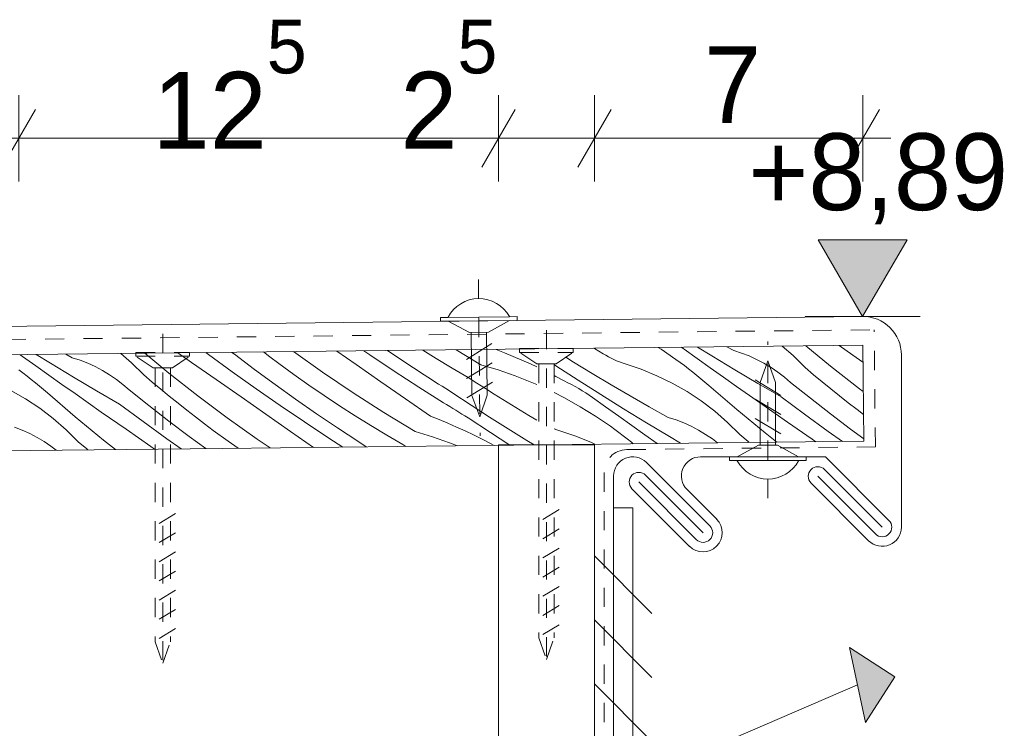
# Model space of a CAD drawing. Extents: x -109972 to -86652, y 98618 to 122888.
# Tile 36 of 74: x -92442 to -92185, y 105479 to 105664. Entities that reach past the tile are written whole.
import ezdxf

# ---------------------------------------------------------------- set-up
doc = ezdxf.new("R2010")
doc.units = 0
doc.header["$MEASUREMENT"] = 0
doc.linetypes.add('Dashed', pattern=[56.444445, 28.222222, -28.222222])
doc.linetypes.add('Hidden Line', pattern=[10, 5, -5])
for name, color, linetype, lineweight in [('Arch konstrukcja dachu_Nr_Pióra__21', 7, 'Continuous', 13), ('Arch wymiary_Nr_Pióra__21', 7, 'Continuous', 13), ('INWENT.ŚCIANY_Nr_Pióra__21', 7, 'Continuous', 13), ('INWENT.ŚCIANY_Nr_Pióra__46', 5, 'Continuous', 13)]:
    doc.layers.add(name, color=color, linetype=linetype, lineweight=lineweight)
for name, color, linetype, lineweight, true_color in [('Arch stropy_Nr_Pióra__3', 7, 'Continuous', 18, 0xff6600), ('Arch wykończenie_Nr_Pióra__14', 7, 'Continuous', 18, 0xbd8b17), ('arch wypelnienia_Nr_Pióra__104', 7, 'Continuous', 13, 0x876532), ('INWENT.ŚCIANY_Nr_Pióra__66', 7, 'Continuous', 15, 0x0404ff)]:
    doc.layers.add(name, color=color, linetype=linetype, lineweight=lineweight, true_color=true_color)
doc.layers.add('Arch wymiary', color=7, linetype='Continuous')
doc.layers.add('INWENT.ŚCIANY', color=7, linetype='Continuous')
doc.styles.add('GENERATED_STYLE_2', font='txt')
doc.styles.add('GENERATED_STYLE_3', font='txt')
doc.dimstyles.new('GENERATED_STYLE__3', dxfattribs={"dimtxt": 20, "dimasz": 11.4, "dimexe": 0.18, "dimexo": 0, "dimgap": 0.09, "dimtad": 1, "dimdec": 0, "dimlfac": 0.1, "dimzin": 0, "dimdsep": 46, "dimtxsty": 'GENERATED_STYLE_2', "dimblk": 'ARROWHEAD_2', "dimblk1": 'ARROWHEAD_2', "dimblk2": 'ARROWHEAD_2', "dimcen": 0.09, "dimclrd": 7, "dimclre": 7, "dimclrt": 7, "dimazin": 0, "dimtfac": 1, "dimtdec": 4, "dimtmove": 0, "dimatfit": 3, "dimfxl": 0, "dimtolj": 1, "dimtzin": 0, "dimarcsym": 0})
doc.dimstyles.new('GENERATED_STYLE__4', dxfattribs={"dimtxt": 20, "dimasz": 11.4, "dimexe": 0.18, "dimexo": 0, "dimgap": 0.09, "dimtad": 1, "dimtih": 1, "dimtoh": 1, "dimdec": 0, "dimlfac": 0.1, "dimzin": 0, "dimdsep": 46, "dimtxsty": 'GENERATED_STYLE_2', "dimblk": 'ARROWHEAD_2', "dimblk1": 'ARROWHEAD_2', "dimblk2": 'ARROWHEAD_2', "dimcen": 0.09, "dimclrd": 7, "dimclre": 7, "dimclrt": 7, "dimazin": 0, "dimtfac": 1, "dimtdec": 4, "dimtmove": 0, "dimatfit": 3, "dimfxl": 0, "dimtolj": 1, "dimtzin": 0, "dimarcsym": 0})

# ---------------------------------------------------------------- blocks, each defined once
blk = doc.blocks.new('*X46')
at = {"layer": 'arch wypelnienia_Nr_Pióra__104', "linetype": 'Continuous'}
for p, q in [((-92440.95, 105575.88), (-92441.63, 105576.36)), ((-92433.72, 105574.15), (-92437.4, 105576.41)), ((-92428.04, 105575.58), (-92429.7, 105576.5)), ((-92412.56, 105574.25), (-92415.33, 105576.66)), ((-92402.81, 105571.52), (-92409.14, 105576.73)), ((-92396.95, 105574.37), (-92400.48, 105576.83)), ((-92392.51, 105576.38), (-92393.21, 105576.91)), ((-92386.33, 105571.91), (-92392.51, 105576.38)), ((-92385.77, 105576.49), (-92386.4, 105576.98)), ((-92380.5, 105572.51), (-92385.77, 105576.49)), ((-92376.54, 105575.82), (-92378.18, 105577.08)), ((-92362.76, 105571.8), (-92370.32, 105577.17)), ((-92354.06, 105573.82), (-92359.06, 105577.29)), ((-92350.46, 105576.3), (-92352.04, 105577.37)), ((-92344.1, 105572.08), (-92350.46, 105576.3)), ((-92341.83, 105574.73), (-92345.86, 105577.44)), ((-92333.13, 105575.34), (-92336.68, 105577.54)), ((-92321.56, 105573.75), (-92327.96, 105577.64)), ((-92317.54, 105577.76), (-92315.33, 105576.88)), ((-92315.33, 105576.88), (-92313.07, 105575.94)), ((-92313.07, 105575.94), (-92310.82, 105574.96)), ((-92437.55, 105573.46), (-92440.95, 105575.88)), ((-92434.14, 105571.04), (-92437.55, 105573.46)), ((-92427.74, 105570.55), (-92433.72, 105574.15)), ((-92426, 105574.92), (-92428.04, 105575.58)), ((-92424, 105574.14), (-92426, 105574.92)), ((-92422.05, 105573.26), (-92424, 105574.14)), ((-92409.4, 105571.14), (-92412.56, 105574.25)), ((-92390.49, 105569.87), (-92396.95, 105574.37)), ((-92374.21, 105574.09), (-92376.54, 105575.82)), ((-92370.31, 105571.24), (-92374.21, 105574.09)), ((-92347.6, 105569.33), (-92354.06, 105573.82)), ((-92336.3, 105571.11), (-92341.83, 105574.73)), ((-92328.99, 105572.86), (-92333.13, 105575.34)), ((-92321.56, 105573.75), (-92317.05, 105572.42)), ((-92310.82, 105574.96), (-92308.58, 105573.95)), ((-92308.58, 105573.95), (-92306.93, 105573.17)), ((-92440.88, 105571.62), (-92441.98, 105572.44)), ((-92439.79, 105570.79), (-92440.88, 105571.62)), ((-92438.71, 105569.94), (-92439.79, 105570.79)), ((-92430.72, 105568.63), (-92434.14, 105571.04)), ((-92420.15, 105572.26), (-92422.05, 105573.26)), ((-92418.31, 105571.16), (-92420.15, 105572.26)), ((-92416.53, 105569.95), (-92418.31, 105571.16)), ((-92407.19, 105569.25), (-92409.4, 105571.14)), ((-92395.28, 105565.63), (-92402.81, 105571.52)), ((-92380.1, 105567.49), (-92386.33, 105571.91)), ((-92375.17, 105568.6), (-92380.5, 105572.51)), ((-92366.36, 105568.45), (-92370.31, 105571.24)), ((-92354.84, 105566.45), (-92362.76, 105571.8)), ((-92337.69, 105567.94), (-92344.1, 105572.08)), ((-92335.37, 105570.51), (-92336.3, 105571.11)), ((-92324.81, 105570.44), (-92328.99, 105572.86)), ((-92317.05, 105572.42), (-92312.61, 105570.88)), ((-92312.61, 105570.88), (-92308.23, 105569.15)), ((-92437.64, 105569.08), (-92438.71, 105569.94)), ((-92436.58, 105568.2), (-92437.64, 105569.08)), ((-92435.53, 105567.31), (-92436.58, 105568.2)), ((-92427.3, 105566.23), (-92430.72, 105568.63)), ((-92421.73, 105567), (-92427.74, 105570.55)), ((-92414.83, 105568.65), (-92416.53, 105569.95)), ((-92413.2, 105567.25), (-92414.83, 105568.65)), ((-92404.97, 105567.39), (-92407.19, 105569.25)), ((-92384.03, 105565.37), (-92390.49, 105569.87)), ((-92369.8, 105564.76), (-92375.17, 105568.6)), ((-92362.38, 105565.73), (-92366.36, 105568.45)), ((-92341.13, 105564.84), (-92347.6, 105569.33)), ((-92334.43, 105569.91), (-92335.37, 105570.51)), ((-92333.49, 105569.32), (-92334.43, 105569.91)), ((-92332.55, 105568.72), (-92333.49, 105569.32)), ((-92331.62, 105568.13), (-92332.55, 105568.72)), ((-92322.58, 105568.98), (-92324.81, 105570.44)), ((-92320.34, 105567.53), (-92322.58, 105568.98)), ((-92308.23, 105569.15), (-92306.93, 105568.57)), ((-92440.19, 105564.86), (-92444.04, 105567.06)), ((-92434.49, 105566.41), (-92435.53, 105567.31)), ((-92427.25, 105560.17), (-92434.49, 105566.41)), ((-92423.88, 105563.83), (-92427.3, 105566.23)), ((-92415.69, 105563.5), (-92421.73, 105567)), ((-92408.04, 105563.12), (-92413.2, 105567.25)), ((-92402.72, 105565.55), (-92404.97, 105567.39)), ((-92373.83, 105563.15), (-92380.1, 105567.49)), ((-92358.35, 105563.06), (-92362.38, 105565.73)), ((-92346.79, 105561.29), (-92354.84, 105566.45)), ((-92331.24, 105563.86), (-92337.69, 105567.94)), ((-92330.67, 105567.54), (-92331.62, 105568.13)), ((-92329.73, 105566.95), (-92330.67, 105567.54)), ((-92328.79, 105566.37), (-92329.73, 105566.95)), ((-92324.03, 105563.2), (-92328.79, 105566.37)), ((-92318.09, 105566.11), (-92320.34, 105567.53)), ((-92315.83, 105564.69), (-92318.09, 105566.11)), ((-92436.49, 105562.41), (-92440.19, 105564.86)), ((-92420.46, 105561.44), (-92423.88, 105563.83)), ((-92409.56, 105558.95), (-92415.69, 105563.5)), ((-92402.82, 105559.06), (-92408.04, 105563.12)), ((-92400.46, 105563.73), (-92402.72, 105565.55)), ((-92398.19, 105561.93), (-92400.46, 105563.73)), ((-92387.62, 105559.91), (-92395.28, 105565.63)), ((-92377.57, 105560.88), (-92384.03, 105565.37)), ((-92367.51, 105558.87), (-92373.83, 105563.15)), ((-92364.36, 105560.99), (-92369.8, 105564.76)), ((-92334.67, 105560.36), (-92341.13, 105564.84)), ((-92330.45, 105563.37), (-92331.24, 105563.86)), ((-92329.65, 105562.87), (-92330.45, 105563.37)), ((-92319.24, 105560.08), (-92324.03, 105563.2)), ((-92313.56, 105563.3), (-92315.83, 105564.69)), ((-92311.28, 105561.92), (-92313.56, 105563.3)), ((-92432.96, 105559.73), (-92436.49, 105562.41)), ((-92414, 105556.94), (-92420.46, 105561.44)), ((-92395.9, 105560.15), (-92398.19, 105561.93)), ((-92371.11, 105556.39), (-92377.57, 105560.88)), ((-92358.88, 105557.3), (-92364.36, 105560.99)), ((-92354.29, 105560.45), (-92358.35, 105563.06)), ((-92338.62, 105556.32), (-92346.79, 105561.29)), ((-92328.86, 105562.38), (-92329.65, 105562.87)), ((-92328.06, 105561.89), (-92328.86, 105562.38)), ((-92327.26, 105561.4), (-92328.06, 105561.89)), ((-92326.47, 105560.91), (-92327.26, 105561.4)), ((-92325.67, 105560.42), (-92326.47, 105560.91)), ((-92309, 105560.55), (-92311.28, 105561.92)), ((-92306.93, 105559.34), (-92309, 105560.55)), ((-92429.61, 105556.82), (-92432.96, 105559.73)), ((-92419.86, 105554.09), (-92427.25, 105560.17)), ((-92403.38, 105554.48), (-92409.56, 105558.95)), ((-92397.55, 105555.08), (-92402.82, 105559.06)), ((-92393.59, 105558.39), (-92395.9, 105560.15)), ((-92391.26, 105556.66), (-92393.59, 105558.39)), ((-92379.82, 105554.37), (-92387.62, 105559.91)), ((-92361.15, 105554.65), (-92367.51, 105558.87)), ((-92350.18, 105557.91), (-92354.29, 105560.45)), ((-92334.67, 105560.36), (-92332.39, 105559.45)), ((-92332.39, 105559.45), (-92330.12, 105558.51)), ((-92330.12, 105558.51), (-92327.87, 105557.53)), ((-92324.87, 105559.93), (-92325.67, 105560.42)), ((-92319.04, 105556.08), (-92324.87, 105559.93)), ((-92314.41, 105557.03), (-92319.24, 105560.08)), ((-92441.05, 105556.71), (-92443.05, 105557.49)), ((-92439.1, 105555.83), (-92441.05, 105556.71)), ((-92437.2, 105554.83), (-92439.1, 105555.83)), ((-92426.45, 105553.71), (-92429.61, 105556.82)), ((-92407.54, 105552.44), (-92414, 105556.94)), ((-92387.36, 105553.81), (-92391.26, 105556.66)), ((-92365.12, 105552.22), (-92371.11, 105556.39)), ((-92353.35, 105553.68), (-92358.88, 105557.3)), ((-92346.04, 105555.43), (-92350.18, 105557.91)), ((-92341.86, 105553.01), (-92346.04, 105555.43)), ((-92338.62, 105556.32), (-92334.11, 105554.99)), ((-92327.87, 105557.53), (-92325.63, 105556.52)), ((-92325.63, 105556.52), (-92323.42, 105555.47)), ((-92323.42, 105555.47), (-92321.22, 105554.38)), ((-92313.97, 105552.8), (-92319.04, 105556.08)), ((-92309.54, 105554.03), (-92314.41, 105557.03)), ((-92435.36, 105553.73), (-92437.2, 105554.83)), ((-92433.59, 105552.52), (-92435.36, 105553.73)), ((-92424.24, 105551.82), (-92426.45, 105553.71)), ((-92416.73, 105551.64), (-92419.86, 105554.09)), ((-92399.65, 105551.83), (-92403.38, 105554.48)), ((-92393.23, 105551.91), (-92397.55, 105555.08)), ((-92384.8, 105552), (-92387.36, 105553.81)), ((-92376.44, 105552.09), (-92379.82, 105554.37)), ((-92357.52, 105552.31), (-92361.15, 105554.65)), ((-92352.42, 105553.08), (-92353.35, 105553.68)), ((-92351.48, 105552.48), (-92352.42, 105553.08)), ((-92341.07, 105552.49), (-92341.86, 105553.01)), ((-92334.11, 105554.99), (-92329.66, 105553.45)), ((-92329.66, 105553.45), (-92327.61, 105552.64)), ((-92321.22, 105554.38), (-92319.03, 105553.26)), ((-92319.03, 105553.26), (-92318.08, 105552.75)), ((-92307.61, 105552.87), (-92309.54, 105554.03)), ((-92432.21, 105551.47), (-92433.59, 105552.52)), ((-92423.93, 105551.56), (-92424.24, 105551.82)), ((-92406.57, 105551.76), (-92407.54, 105552.44)), ((-92351.32, 105552.38), (-92351.48, 105552.48))]:
    blk.add_line(p, q, dxfattribs=at)
blk = doc.blocks.new('Wypełnienie_23')
at = {"layer": 'arch wypelnienia_Nr_Pióra__104', "linetype": 'Dashed'}
blk.add_blockref('*X46', (0, 0), dxfattribs=at)
blk = doc.blocks.new('*X48')
at = {"layer": 'arch wypelnienia_Nr_Pióra__104', "linetype": 'Continuous'}
for p, q in [((-92240.15, 105576.15), (-92242.97, 105578.6)), ((-92230.4, 105573.42), (-92236.79, 105578.67)), ((-92224.54, 105576.26), (-92228.13, 105578.76)), ((-92291.94, 105577.98), (-92292.05, 105578.05)), ((-92289.65, 105576.64), (-92291.94, 105577.98)), ((-92288.97, 105576.22), (-92289.65, 105576.64)), ((-92288.29, 105575.83), (-92288.97, 105576.22)), ((-92275.29, 105578.23), (-92274.57, 105577.79)), ((-92274.57, 105577.79), (-92270.68, 105575.14)), ((-92268.54, 105577.77), (-92269.28, 105578.3)), ((-92265.13, 105575.35), (-92268.54, 105577.77)), ((-92261.31, 105576.05), (-92265.06, 105578.35)), ((-92255.33, 105572.45), (-92261.31, 105576.05)), ((-92255.63, 105577.47), (-92257.37, 105578.43)), ((-92253.59, 105576.81), (-92255.63, 105577.47)), ((-92251.59, 105576.04), (-92253.59, 105576.81)), ((-92249.64, 105575.15), (-92251.59, 105576.04)), ((-92236.99, 105573.03), (-92240.15, 105576.15)), ((-92221.93, 105574.44), (-92224.54, 105576.26)), ((-92301.99, 105573.51), (-92302.31, 105573.73)), ((-92296.13, 105569.72), (-92301.99, 105573.51)), ((-92297.36, 105574.46), (-92299.34, 105575.71)), ((-92292.49, 105571.46), (-92297.36, 105574.46)), ((-92287.59, 105575.46), (-92288.29, 105575.83)), ((-92286.88, 105575.12), (-92287.59, 105575.46)), ((-92286.16, 105574.8), (-92286.88, 105575.12)), ((-92285.42, 105574.51), (-92286.16, 105574.8)), ((-92284.68, 105574.24), (-92285.42, 105574.51)), ((-92283.93, 105574), (-92284.68, 105574.24)), ((-92279.72, 105572.59), (-92283.93, 105574)), ((-92269.57, 105574.34), (-92270.68, 105575.14)), ((-92268.47, 105573.52), (-92269.57, 105574.34)), ((-92267.38, 105572.68), (-92268.47, 105573.52)), ((-92261.72, 105572.94), (-92265.13, 105575.35)), ((-92247.74, 105574.15), (-92249.64, 105575.15)), ((-92245.9, 105573.05), (-92247.74, 105574.15)), ((-92222.87, 105567.52), (-92230.4, 105573.42)), ((-92302.43, 105570.92), (-92301.98, 105570.69)), ((-92287.59, 105568.52), (-92292.49, 105571.46)), ((-92275.62, 105570.9), (-92279.72, 105572.59)), ((-92271.63, 105568.96), (-92275.62, 105570.9)), ((-92266.29, 105571.84), (-92267.38, 105572.68)), ((-92265.22, 105570.97), (-92266.29, 105571.84)), ((-92264.17, 105570.1), (-92265.22, 105570.97)), ((-92258.31, 105570.53), (-92261.72, 105572.94)), ((-92249.32, 105568.89), (-92255.33, 105572.45)), ((-92244.12, 105571.85), (-92245.9, 105573.05)), ((-92242.42, 105570.54), (-92244.12, 105571.85)), ((-92234.78, 105571.15), (-92236.99, 105573.03)), ((-92232.56, 105569.29), (-92234.78, 105571.15)), ((-92301.98, 105570.69), (-92299.82, 105569.53)), ((-92298.85, 105569.07), (-92299.82, 105569.53)), ((-92297.89, 105568.58), (-92298.85, 105569.07)), ((-92296.94, 105568.07), (-92297.89, 105568.58)), ((-92290.24, 105565.97), (-92296.13, 105569.72)), ((-92282.65, 105565.63), (-92287.59, 105568.52)), ((-92267.78, 105566.75), (-92271.63, 105568.96)), ((-92263.12, 105569.21), (-92264.17, 105570.1)), ((-92262.08, 105568.31), (-92263.12, 105569.21)), ((-92254.84, 105562.06), (-92262.08, 105568.31)), ((-92254.89, 105568.12), (-92258.31, 105570.53)), ((-92243.28, 105565.39), (-92249.32, 105568.89)), ((-92240.79, 105569.14), (-92242.42, 105570.54)), ((-92235.63, 105565.02), (-92240.79, 105569.14)), ((-92230.31, 105567.45), (-92232.56, 105569.29)), ((-92302.43, 105566.48), (-92299.73, 105565.13)), ((-92296, 105567.54), (-92296.94, 105568.07)), ((-92295.08, 105566.99), (-92296, 105567.54)), ((-92294.17, 105566.41), (-92295.08, 105566.99)), ((-92293.28, 105565.82), (-92294.17, 105566.41)), ((-92292.39, 105565.2), (-92293.28, 105565.82)), ((-92284.32, 105562.27), (-92290.24, 105565.97)), ((-92264.08, 105564.31), (-92267.78, 105566.75)), ((-92251.47, 105565.72), (-92254.89, 105568.12)), ((-92248.05, 105563.33), (-92251.47, 105565.72)), ((-92228.05, 105565.63), (-92230.31, 105567.45)), ((-92221.85, 105566.76), (-92222.87, 105567.52)), ((-92299.73, 105565.13), (-92295.63, 105562.83)), ((-92289, 105562.77), (-92292.39, 105565.2)), ((-92277.69, 105562.81), (-92282.65, 105565.63)), ((-92260.55, 105561.62), (-92264.08, 105564.31)), ((-92241.59, 105558.83), (-92248.05, 105563.33)), ((-92237.15, 105560.85), (-92243.28, 105565.39)), ((-92230.41, 105560.96), (-92235.63, 105565.02)), ((-92225.78, 105563.83), (-92228.05, 105565.63)), ((-92223.48, 105562.05), (-92225.78, 105563.83)), ((-92295.63, 105562.83), (-92291.62, 105560.36)), ((-92285.59, 105560.34), (-92289, 105562.77)), ((-92278.37, 105558.62), (-92284.32, 105562.27)), ((-92272.68, 105560.04), (-92277.69, 105562.81)), ((-92257.2, 105558.72), (-92260.55, 105561.62)), ((-92247.45, 105555.99), (-92254.84, 105562.06)), ((-92230.97, 105556.37), (-92237.15, 105560.85)), ((-92225.14, 105556.97), (-92230.41, 105560.96)), ((-92221.78, 105560.75), (-92223.48, 105562.05)), ((-92291.62, 105560.36), (-92287.74, 105557.71)), ((-92282.19, 105557.92), (-92285.59, 105560.34)), ((-92272.38, 105555.02), (-92278.37, 105558.62)), ((-92270.64, 105559.38), (-92272.68, 105560.04)), ((-92268.64, 105558.61), (-92270.64, 105559.38)), ((-92266.69, 105557.72), (-92268.64, 105558.61)), ((-92254.04, 105555.6), (-92257.2, 105558.72)), ((-92235.13, 105554.33), (-92241.59, 105558.83)), ((-92301.73, 105556.81), (-92302.43, 105557.06)), ((-92300.98, 105556.57), (-92301.73, 105556.81)), ((-92296.77, 105555.16), (-92300.98, 105556.57)), ((-92286.62, 105556.91), (-92287.74, 105557.71)), ((-92285.52, 105556.09), (-92286.62, 105556.91)), ((-92284.43, 105555.25), (-92285.52, 105556.09)), ((-92278.78, 105555.51), (-92282.19, 105557.92)), ((-92275.55, 105553.23), (-92278.78, 105555.51)), ((-92264.79, 105556.72), (-92266.69, 105557.72)), ((-92262.95, 105555.62), (-92264.79, 105556.72)), ((-92261.17, 105554.42), (-92262.95, 105555.62)), ((-92251.83, 105553.72), (-92254.04, 105555.6)), ((-92244.38, 105553.58), (-92247.45, 105555.99)), ((-92227.3, 105553.77), (-92230.97, 105556.37)), ((-92221.71, 105554.45), (-92225.14, 105556.97)), ((-92292.67, 105553.47), (-92296.77, 105555.16)), ((-92291.8, 105553.05), (-92292.67, 105553.47)), ((-92283.35, 105554.41), (-92284.43, 105555.25)), ((-92282.28, 105553.54), (-92283.35, 105554.41)), ((-92281.81, 105553.16), (-92282.28, 105553.54)), ((-92269.48, 105553.3), (-92272.38, 105555.02)), ((-92259.86, 105553.41), (-92261.17, 105554.42)), ((-92251.57, 105553.5), (-92251.83, 105553.72)), ((-92234.22, 105553.69), (-92235.13, 105554.33))]:
    blk.add_line(p, q, dxfattribs=at)
blk = doc.blocks.new('Wypełnienie_24')
at = {"layer": 'arch wypelnienia_Nr_Pióra__104', "linetype": 'Dashed'}
blk.add_blockref('*X48', (0, 0), dxfattribs=at)
blk = doc.blocks.new('Krzywa_1', base_point=(-92646.38, 105412.37))
at = {"layer": 'INWENT.ŚCIANY_Nr_Pióra__66', "linetype": 'Continuous'}
blk.add_hatch(color=256, dxfattribs=at).paths.add_polyline_path([(-92213.59, 105492.42), (-92221.29, 105480.55), (-92225.46, 105500.11)], flags=0)
at = {"layer": 'INWENT.ŚCIANY_Nr_Pióra__46', "linetype": 'Continuous', "flags": 128}
blk.add_lwpolyline([(-92461.81, 105460.13), (-92436.35, 105451.06), (-92409.24, 105444.95), (-92395.22, 105443.42), (-92380.97, 105443.13), (-92353.7, 105445.36), (-92328.47, 105450.06), (-92305.33, 105456.53), (-92284.35, 105464.05), (-92223.37, 105490.33)], dxfattribs=at)
at = {"layer": 'INWENT.ŚCIANY_Nr_Pióra__66', "linetype": 'Continuous'}
for p, q in [((-92213.59, 105492.42), (-92225.46, 105500.11)), ((-92221.29, 105480.55), (-92225.46, 105500.11)), ((-92213.59, 105492.42), (-92221.29, 105480.55))]:
    blk.add_line(p, q, dxfattribs=at)
blk = doc.blocks.new('Wymiary_12', base_point=(-92222.03, 105586.33))
at = {"layer": 'Arch wymiary_Nr_Pióra__21', "linetype": 'Continuous'}
blk.add_hatch(color=256, dxfattribs=at).paths.add_polyline_path([(-92222.03, 105586.33), (-92233.63, 105606.33), (-92210.43, 105606.33)], flags=0)
for p, q in [((-92222.03, 105586.33), (-92233.63, 105606.33)), ((-92233.63, 105606.33), (-92210.43, 105606.33)), ((-92210.43, 105606.33), (-92222.03, 105586.33)), ((-92222.03, 105586.33), (-92237.03, 105586.33)), ((-92222.03, 105586.33), (-92207.03, 105586.33))]:
    blk.add_line(p, q, dxfattribs=at)
at = {"layer": 'Arch wymiary_Nr_Pióra__21', "insert": (-92251.78, 105610.33), "char_height": 20, "attachment_point": 7, "style": 'GENERATED_STYLE_2'}
blk.add_mtext('{+8,89}', dxfattribs=at)
blk = doc.blocks.new('*D176')
at = {"layer": 'Arch wymiary_Nr_Pióra__21', "linetype": 'Continuous'}
for p, q in [((-92483.14, 105400.77), (-92468.14, 105392.11)), ((-92464.39, 105396.44), (-92486.89, 105396.44)), ((-92475.64, 105371.45), (-92475.64, 105396.44)), ((-92483.14, 105375.78), (-92468.14, 105367.12)), ((-92464.39, 105371.45), (-92486.89, 105371.45)), ((-92475.64, 105364.11), (-92475.64, 105371.45))]:
    blk.add_line(p, q, dxfattribs=at)
at = {"layer": 'Arch wymiary_Nr_Pióra__21', "char_height": 20, "attachment_point": 7, "rotation": 90, "style": 'GENERATED_STYLE_3'}
for s, insert in [('{2\\A1{\\H0.7x;\\S5^  ;}}', (-92485.89, 105525.78)), ('{15\\A1{\\H0.7x;\\S5^  ;}}', (-92485.78, 105446.25)), ('{2\\A1{\\H0.7x;\\S5^  ;}}', (-92485.89, 105345.86))]:
    blk.add_mtext(s, dxfattribs=dict(at, insert=insert))
blk = doc.blocks.new('ARROWHEAD_2')
at = {"color": 0, "linetype": 'Continuous', "lineweight": 0}
for p, q in [((-0.378, -0.655), (0.378, 0.655)), ((0, 0), (-1, 0))]:
    blk.add_line(p, q, dxfattribs=at)
blk = doc.blocks.new('*D177')
at = {"layer": 'Arch wymiary_Nr_Pióra__21', "linetype": 'Continuous'}
for p, q in [((-92483.14, 105555.69), (-92468.14, 105547.03)), ((-92464.39, 105551.36), (-92486.89, 105551.36)), ((-92475.64, 105396.44), (-92475.64, 105551.36)), ((-92483.14, 105400.77), (-92468.14, 105392.11)), ((-92464.39, 105396.44), (-92486.89, 105396.44))]:
    blk.add_line(p, q, dxfattribs=at)
at = {"layer": 'Arch wymiary_Nr_Pióra__21', "char_height": 20, "attachment_point": 7, "rotation": 90, "style": 'GENERATED_STYLE_3'}
for s, insert in [('{2\\A1{\\H0.7x;\\S5^  ;}}', (-92485.89, 105525.78)), ('{15\\A1{\\H0.7x;\\S5^  ;}}', (-92485.78, 105446.25)), ('{2\\A1{\\H0.7x;\\S5^  ;}}', (-92485.89, 105345.86))]:
    blk.add_mtext(s, dxfattribs=dict(at, insert=insert))
blk = doc.blocks.new('*D179')
at = {"layer": 'Arch wymiary_Nr_Pióra__21', "linetype": 'Continuous'}
for p, q in [((-92931.75, 105621.5), (-92931.75, 105644)), ((-92911.92, 105621.5), (-92911.92, 105644)), ((-92927.42, 105640.25), (-92936.08, 105625.25)), ((-92907.59, 105640.25), (-92916.25, 105625.25)), ((-92939.09, 105632.75), (-92931.75, 105632.75)), ((-92931.75, 105632.75), (-92911.92, 105632.75))]:
    blk.add_line(p, q, dxfattribs=at)
at = {"layer": 'Arch wymiary_Nr_Pióra__21', "char_height": 20, "attachment_point": 7}
for s, insert, style in [('{2}', (-92948.89, 105636.75), 'GENERATED_STYLE_2'), ('{42}', (-92664.72, 105636.75), 'GENERATED_STYLE_2'), ('{12\\A1{\\H0.7x;\\S5^  ;}}', (-92407.07, 105630.06), 'GENERATED_STYLE_3'), ('{2\\A1{\\H0.7x;\\S5^  ;}}', (-92342.51, 105630.06), 'GENERATED_STYLE_3'), ('{5}', (-92893.32, 105636.75), 'GENERATED_STYLE_2'), ('{7}', (-92263.35, 105636.75), 'GENERATED_STYLE_2')]:
    blk.add_mtext(s, dxfattribs=dict(at, insert=insert, style=style))
blk = doc.blocks.new('*D180')
at = {"layer": 'Arch wymiary_Nr_Pióra__21', "linetype": 'Continuous'}
for p, q in [((-92911.92, 105621.5), (-92911.92, 105644)), ((-92861.92, 105621.5), (-92861.92, 105644)), ((-92907.59, 105640.25), (-92916.25, 105625.25)), ((-92857.59, 105640.25), (-92866.25, 105625.25)), ((-92911.92, 105632.75), (-92861.92, 105632.75))]:
    blk.add_line(p, q, dxfattribs=at)
at = {"layer": 'Arch wymiary_Nr_Pióra__21', "char_height": 20, "attachment_point": 7}
for s, insert, style in [('{2}', (-92948.89, 105636.75), 'GENERATED_STYLE_2'), ('{42}', (-92664.72, 105636.75), 'GENERATED_STYLE_2'), ('{12\\A1{\\H0.7x;\\S5^  ;}}', (-92407.07, 105630.06), 'GENERATED_STYLE_3'), ('{2\\A1{\\H0.7x;\\S5^  ;}}', (-92342.51, 105630.06), 'GENERATED_STYLE_3'), ('{5}', (-92893.32, 105636.75), 'GENERATED_STYLE_2'), ('{7}', (-92263.35, 105636.75), 'GENERATED_STYLE_2')]:
    blk.add_mtext(s, dxfattribs=dict(at, insert=insert, style=style))
blk = doc.blocks.new('*D181')
at = {"layer": 'Arch wymiary_Nr_Pióra__21', "linetype": 'Continuous'}
for p, q in [((-92861.92, 105621.5), (-92861.92, 105644)), ((-92441.92, 105621.5), (-92441.92, 105644)), ((-92857.59, 105640.25), (-92866.25, 105625.25)), ((-92437.59, 105640.25), (-92446.25, 105625.25)), ((-92861.92, 105632.75), (-92441.92, 105632.75))]:
    blk.add_line(p, q, dxfattribs=at)
at = {"layer": 'Arch wymiary_Nr_Pióra__21', "char_height": 20, "attachment_point": 7}
for s, insert, style in [('{2}', (-92948.89, 105636.75), 'GENERATED_STYLE_2'), ('{42}', (-92664.72, 105636.75), 'GENERATED_STYLE_2'), ('{12\\A1{\\H0.7x;\\S5^  ;}}', (-92407.07, 105630.06), 'GENERATED_STYLE_3'), ('{2\\A1{\\H0.7x;\\S5^  ;}}', (-92342.51, 105630.06), 'GENERATED_STYLE_3'), ('{5}', (-92893.32, 105636.75), 'GENERATED_STYLE_2'), ('{7}', (-92263.35, 105636.75), 'GENERATED_STYLE_2')]:
    blk.add_mtext(s, dxfattribs=dict(at, insert=insert, style=style))
blk = doc.blocks.new('*D182')
at = {"layer": 'Arch wymiary_Nr_Pióra__21', "linetype": 'Continuous'}
for p, q in [((-92441.92, 105621.5), (-92441.92, 105644)), ((-92316.93, 105621.5), (-92316.93, 105644)), ((-92437.59, 105640.25), (-92446.25, 105625.25)), ((-92312.6, 105640.25), (-92321.26, 105625.25)), ((-92441.92, 105632.75), (-92316.93, 105632.75))]:
    blk.add_line(p, q, dxfattribs=at)
at = {"layer": 'Arch wymiary_Nr_Pióra__21', "char_height": 20, "attachment_point": 7}
for s, insert, style in [('{2}', (-92948.89, 105636.75), 'GENERATED_STYLE_2'), ('{42}', (-92664.72, 105636.75), 'GENERATED_STYLE_2'), ('{12\\A1{\\H0.7x;\\S5^  ;}}', (-92407.07, 105630.06), 'GENERATED_STYLE_3'), ('{2\\A1{\\H0.7x;\\S5^  ;}}', (-92342.51, 105630.06), 'GENERATED_STYLE_3'), ('{5}', (-92893.32, 105636.75), 'GENERATED_STYLE_2'), ('{7}', (-92263.35, 105636.75), 'GENERATED_STYLE_2')]:
    blk.add_mtext(s, dxfattribs=dict(at, insert=insert, style=style))
blk = doc.blocks.new('*D183')
at = {"layer": 'Arch wymiary_Nr_Pióra__21', "linetype": 'Continuous'}
for p, q in [((-92316.93, 105621.5), (-92316.93, 105644)), ((-92291.93, 105621.5), (-92291.93, 105644)), ((-92312.6, 105640.25), (-92321.26, 105625.25)), ((-92287.6, 105640.25), (-92296.26, 105625.25)), ((-92316.93, 105632.75), (-92291.93, 105632.75))]:
    blk.add_line(p, q, dxfattribs=at)
at = {"layer": 'Arch wymiary_Nr_Pióra__21', "char_height": 20, "attachment_point": 7}
for s, insert, style in [('{2}', (-92948.89, 105636.75), 'GENERATED_STYLE_2'), ('{42}', (-92664.72, 105636.75), 'GENERATED_STYLE_2'), ('{12\\A1{\\H0.7x;\\S5^  ;}}', (-92407.07, 105630.06), 'GENERATED_STYLE_3'), ('{2\\A1{\\H0.7x;\\S5^  ;}}', (-92342.51, 105630.06), 'GENERATED_STYLE_3'), ('{5}', (-92893.32, 105636.75), 'GENERATED_STYLE_2'), ('{7}', (-92263.35, 105636.75), 'GENERATED_STYLE_2')]:
    blk.add_mtext(s, dxfattribs=dict(at, insert=insert, style=style))
blk = doc.blocks.new('*D184')
at = {"layer": 'Arch wymiary_Nr_Pióra__21', "linetype": 'Continuous'}
for p, q in [((-92291.93, 105621.5), (-92291.93, 105644)), ((-92221.98, 105621.5), (-92221.98, 105644)), ((-92287.6, 105640.25), (-92296.26, 105625.25)), ((-92226.31, 105625.25), (-92217.65, 105640.25)), ((-92291.93, 105632.75), (-92221.98, 105632.75)), ((-92221.98, 105632.75), (-92214.64, 105632.75))]:
    blk.add_line(p, q, dxfattribs=at)
at = {"layer": 'Arch wymiary_Nr_Pióra__21', "char_height": 20, "attachment_point": 7}
for s, insert, style in [('{2}', (-92948.89, 105636.75), 'GENERATED_STYLE_2'), ('{42}', (-92664.72, 105636.75), 'GENERATED_STYLE_2'), ('{12\\A1{\\H0.7x;\\S5^  ;}}', (-92407.07, 105630.06), 'GENERATED_STYLE_3'), ('{2\\A1{\\H0.7x;\\S5^  ;}}', (-92342.51, 105630.06), 'GENERATED_STYLE_3'), ('{5}', (-92893.32, 105636.75), 'GENERATED_STYLE_2'), ('{7}', (-92263.35, 105636.75), 'GENERATED_STYLE_2')]:
    blk.add_mtext(s, dxfattribs=dict(at, insert=insert, style=style))

msp = doc.modelspace()

# ---------------------------------------------------------------- linework, layer by layer
at = {"layer": 'Arch konstrukcja dachu_Nr_Pióra__21', "linetype": 'Hidden Line'}
for p, q in [((-92322.18, 105595.98), (-92321.72, 105555.2)), ((-92404.43, 105581.77), (-92404.43, 105495.98)), ((-92304.43, 105582.77), (-92304.43, 105496.98)), ((-92246.7, 105538.98), (-92246.7, 105579.77)), ((-92246.7, 105538.98), (-92246.7, 105579.77)), ((-92411.43, 105576.98), (-92397.43, 105576.98)), ((-92411.43, 105575.98), (-92411.43, 105576.98)), ((-92406.93, 105572.98), (-92411.43, 105575.98)), ((-92411.43, 105575.98), (-92397.43, 105575.98)), ((-92401.93, 105572.98), (-92397.43, 105575.98)), ((-92397.43, 105576.98), (-92397.43, 105575.98)), ((-92311.43, 105577.98), (-92297.43, 105577.98)), ((-92311.43, 105576.98), (-92311.43, 105577.98)), ((-92306.93, 105573.98), (-92311.43, 105576.98)), ((-92311.43, 105576.98), (-92297.43, 105576.98)), ((-92301.93, 105573.98), (-92297.43, 105576.98)), ((-92297.43, 105577.98), (-92297.43, 105576.98)), ((-92306.93, 105573.98), (-92301.93, 105573.98)), ((-92306.43, 105573.98), (-92306.43, 105502.58)), ((-92302.43, 105573.98), (-92302.43, 105502.58)), ((-92406.93, 105572.98), (-92401.93, 105572.98)), ((-92406.43, 105572.98), (-92406.43, 105501.58)), ((-92402.43, 105572.98), (-92402.43, 105501.58)), ((-92401.07, 105535), (-92407.78, 105530.97)), ((-92301.07, 105536), (-92307.78, 105531.97)), ((-92401.07, 105530), (-92407.78, 105525.97)), ((-92301.07, 105531), (-92307.78, 105526.97)), ((-92401.07, 105525), (-92407.78, 105520.97)), ((-92301.07, 105526), (-92307.78, 105521.97)), ((-92401.07, 105520), (-92407.78, 105515.97)), ((-92301.07, 105521), (-92307.78, 105516.97)), ((-92401.07, 105515), (-92407.78, 105510.97)), ((-92301.07, 105516), (-92307.78, 105511.97)), ((-92401.07, 105510), (-92407.78, 105505.97)), ((-92301.07, 105511), (-92307.78, 105506.97)), ((-92401.07, 105505), (-92407.78, 105500.97)), ((-92301.07, 105506), (-92307.78, 105501.97)), ((-92406.43, 105501.58), (-92404.43, 105495.98)), ((-92404.43, 105495.98), (-92402.43, 105501.58)), ((-92306.43, 105502.58), (-92304.43, 105496.98)), ((-92304.43, 105496.98), (-92302.43, 105502.58))]:
    msp.add_line(p, q, dxfattribs=at)
at = {"layer": 'Arch konstrukcja dachu_Nr_Pióra__21', "linetype": 'Continuous'}
for p, q in [((-92330.07, 105586.1), (-92314.07, 105586.28)), ((-92314.08, 105586.28), (-92312.07, 105586.31)), ((-92312.07, 105586.31), (-92312.06, 105585.31)), ((-92332.07, 105586.08), (-92330.07, 105586.1)), ((-92332.06, 105585.08), (-92332.07, 105586.08)), ((-92332.06, 105585.08), (-92312.06, 105585.31)), ((-92324.52, 105582.17), (-92330.06, 105585.1)), ((-92319.52, 105582.22), (-92314.06, 105585.28)), ((-92324.52, 105582.17), (-92319.52, 105582.22)), ((-92324.02, 105582.17), (-92323.84, 105565.77)), ((-92320.02, 105582.22), (-92319.84, 105565.82)), ((-92318.63, 105579.25), (-92325.3, 105575.14)), ((-92318.58, 105574.25), (-92325.24, 105570.14)), ((-92248.7, 105569.17), (-92246.7, 105574.77)), ((-92248.7, 105569.17), (-92246.7, 105574.77)), ((-92246.7, 105574.77), (-92244.7, 105569.17)), ((-92246.7, 105574.77), (-92244.7, 105569.17)), ((-92318.52, 105569.25), (-92325.19, 105565.14)), ((-92243.35, 105565.75), (-92250.06, 105569.78)), ((-92243.35, 105565.75), (-92250.06, 105569.78)), ((-92248.7, 105552.77), (-92248.7, 105569.17)), ((-92248.7, 105552.77), (-92248.7, 105569.17)), ((-92244.7, 105552.77), (-92244.7, 105569.17)), ((-92244.7, 105552.77), (-92244.7, 105569.17)), ((-92323.84, 105565.77), (-92321.77, 105560.2)), ((-92321.77, 105560.2), (-92319.84, 105565.82)), ((-92243.35, 105560.75), (-92250.06, 105564.78)), ((-92243.35, 105560.75), (-92250.06, 105564.78)), ((-92243.35, 105555.75), (-92250.06, 105559.78)), ((-92243.35, 105555.75), (-92250.06, 105559.78)), ((-92249.2, 105552.77), (-92254.7, 105549.77)), ((-92249.2, 105552.77), (-92254.7, 105549.77)), ((-92249.2, 105552.77), (-92244.2, 105552.77)), ((-92249.2, 105552.77), (-92244.2, 105552.77)), ((-92244.2, 105552.77), (-92238.7, 105549.77)), ((-92244.2, 105552.77), (-92238.7, 105549.77)), ((-92256.7, 105549.77), (-92236.7, 105549.77)), ((-92256.7, 105549.77), (-92256.7, 105548.77)), ((-92256.7, 105549.77), (-92236.7, 105549.77)), ((-92256.7, 105549.77), (-92256.7, 105548.77)), ((-92256.7, 105548.77), (-92254.7, 105548.77)), ((-92256.7, 105548.77), (-92254.7, 105548.77)), ((-92254.7, 105548.77), (-92238.7, 105548.77)), ((-92254.7, 105548.77), (-92238.7, 105548.77)), ((-92238.72, 105548.77), (-92236.7, 105548.77)), ((-92238.72, 105548.77), (-92236.7, 105548.77)), ((-92236.7, 105548.77), (-92236.7, 105549.77)), ((-92236.7, 105548.77), (-92236.7, 105549.77))]:
    msp.add_line(p, q, dxfattribs=at)
for centre, start, end in [((-92322.03, 105581.92), 28.804, 152.5021), ((-92246.71, 105553.04), 208.1509, 331.8491), ((-92246.71, 105553.04), 208.1509, 331.8491)]:
    msp.add_arc(centre, 9.07, start, end, dxfattribs=at)
at = {"layer": 'Arch stropy_Nr_Pióra__3', "linetype": 'Continuous'}
for p, q in [((-92936.08, 105578.19), (-92222.03, 105586.33)), ((-92211.92, 105576.33), (-92211.92, 105531.44)), ((-92261.83, 105531.74), (-92278.39, 105548.3)), ((-92264.25, 105549.77), (-92231.71, 105549.77)), ((-92215.16, 105533.21), (-92231.71, 105549.77)), ((-92231.93, 105546.44), (-92216.92, 105531.44)), ((-92286.92, 105395.49), (-92286.92, 105544.77)), ((-92280.37, 105543.21), (-92265.37, 105528.21)), ((-92278.6, 105544.98), (-92263.6, 105529.98)), ((-92235.46, 105542.91), (-92220.46, 105527.91)), ((-92233.7, 105544.68), (-92218.69, 105529.67)), ((-92282.14, 105541.44), (-92267.13, 105526.44)), ((-92267.78, 105541.23), (-92260.06, 105533.51)), ((-92281.92, 105536.44), (-92286.92, 105536.44)), ((-92281.92, 105396.44), (-92281.92, 105536.44)), ((-92291.93, 105523.95), (-92276.92, 105508.94)), ((-92291.93, 105507.28), (-92276.92, 105492.28)), ((-92291.93, 105490.61), (-92276.92, 105475.61))]:
    msp.add_line(p, q, dxfattribs=at)
for centre, radius, start, end in [((-92221.92, 105576.33), 10, 0, 90.6296), ((-92281.92, 105544.77), 5, 45, 180), ((-92264.25, 105544.77), 5, 90, 225), ((-92280.37, 105543.21), 2.5, 45, 225), ((-92233.7, 105544.68), 2.5, 45, 225), ((-92263.6, 105529.98), 5, 225, 45), ((-92216.92, 105531.44), 2.5, 225, 45), ((-92263.6, 105529.98), 2.5, 225, 45), ((-92216.92, 105531.44), 5, 225, 0)]:
    msp.add_arc(centre, radius, start, end, dxfattribs=at)
at = {"layer": 'Arch wykończenie_Nr_Pióra__14', "linetype": 'Continuous'}
for p, q in [((-92932.03, 105570.85), (-92221.98, 105578.83)), ((-92221.7, 105553.83), (-92221.98, 105578.83)), ((-92388.92, 105551.95), (-92221.7, 105553.83)), ((-92291.93, 105552.89), (-92316.93, 105552.9)), ((-92316.93, 105396.45), (-92316.92, 105552.9)), ((-92291.93, 105396.44), (-92291.92, 105552.89)), ((-92931.75, 105545.86), (-92388.92, 105551.95))]:
    msp.add_line(p, q, dxfattribs=at)
at = {"layer": 'INWENT.ŚCIANY_Nr_Pióra__21', "linetype": 'Hidden Line'}
for p, q in [((-92935.07, 105574.82), (-92219.02, 105582.87)), ((-92218.69, 105552.37), (-92219.02, 105582.87)), ((-92283.49, 105551.64), (-92218.69, 105552.37)), ((-92289.42, 105545.64), (-92289.42, 105384.21))]:
    msp.add_line(p, q, dxfattribs=at)
msp.add_arc((-92283.42, 105545.64), 6, 90.6437, 180, dxfattribs=at)

# ---------------------------------------------------------------- block references
at = {"layer": 'Arch wymiary', "linetype": 'Continuous'}
msp.add_blockref('Wymiary_12', (-92222.03, 105586.33), dxfattribs=at)
at = {"layer": 'arch wypelnienia_Nr_Pióra__104', "linetype": 'Dashed'}
for name in ['Wypełnienie_24', 'Wypełnienie_23']:
    msp.add_blockref(name, (0, 0), dxfattribs=at)
at = {"layer": 'INWENT.ŚCIANY', "color": 5, "linetype": 'Continuous', "lineweight": 13}
msp.add_blockref('Krzywa_1', (-92646.38, 105412.37), dxfattribs=at)

# ---------------------------------------------------------------- dimensions: what is measured, and where the dimension line sits
at = {"layer": 'Arch wymiary', "linetype": 'Continuous'}
for base, p1, p2, picture, middle in [((-92931.75, 105632.75), (-92931.75, 105545.85), (-92911.92, 105396.44), '*D179', (-92941.3, 105646.75)), ((-92931.75, 105632.75), (-92911.92, 105396.44), (-92861.92, 105522.53), '*D180', (-92885.74, 105646.75)), ((-92931.75, 105632.75), (-92861.92, 105522.53), (-92441.92, 105535.2), '*D181', (-92649.55, 105646.75)), ((-92931.75, 105632.75), (-92441.92, 105535.2), (-92316.93, 105486.28), '*D182', (-92371.87, 105646.75)), ((-92931.7547, 105632.7504), (-92316.9252, 105486.278), (-92291.9264, 105507.2801), '*D183', (-92314.8968, 105646.7504)), ((-92931.75, 105632.75), (-92291.93, 105507.28), (-92221.98, 105578.83), '*D184', (-92255.76, 105646.75))]:
    dim = msp.add_linear_dim(base=base, p1=p1, p2=p2, dimstyle='GENERATED_STYLE__4', dxfattribs=at)
    dim.commit()
    dim.dimension.update_dxf_attribs({"geometry": picture, "text_midpoint": middle})
for p1, p2, picture, middle in [((-92291.93, 105371.45), (-92291.93, 105396.44), '*D176', (-92489.64, 105373.47)), ((-92291.93, 105396.44), (-92441.92, 105551.36), '*D177', (-92489.64, 105481.45))]:
    dim = msp.add_linear_dim(base=(-92475.64, 105371.45), p1=p1, p2=p2, angle=90, dimstyle='GENERATED_STYLE__3', dxfattribs=at)
    dim.commit()
    dim.dimension.update_dxf_attribs({"geometry": picture, "text_midpoint": middle})

doc.saveas('drawing.dxf')
